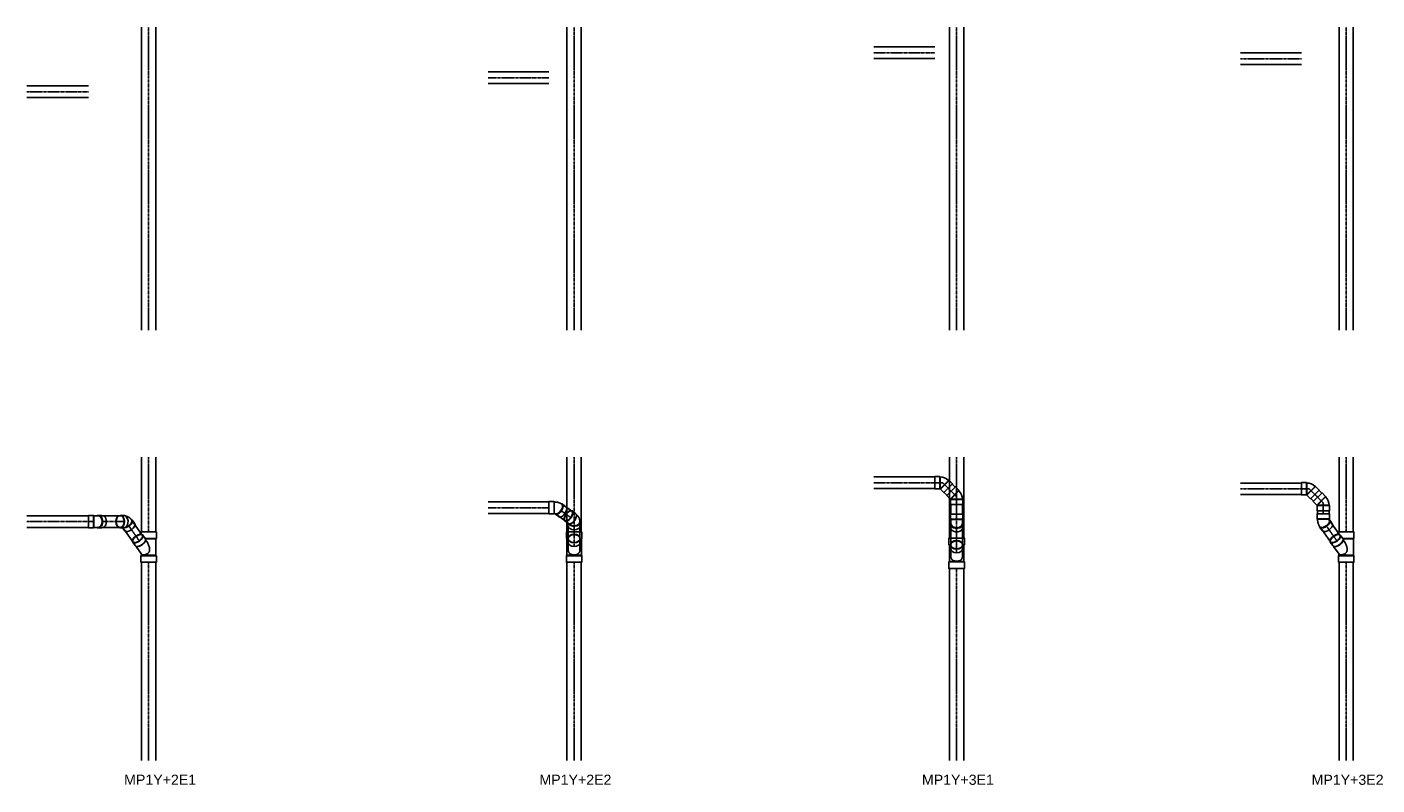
# Model space of a CAD drawing. Header units: millimetres. Extents: x -11507 to 13949, y -17121 to 9143.
# Tile 4 of 4: x 624 to 13949, y 116 to 7593. Entities that reach past the tile are written whole.
import ezdxf

# ---------------------------------------------------------------- set-up
doc = ezdxf.new("R2010")
doc.units = ezdxf.units.MM
doc.linetypes.add('CENTER2', pattern=[1.125, 0.75, -0.125, 0.125, -0.125])
doc.layers.add('Layer1', color=6, linetype='Continuous')
doc.styles.get("Standard").update_dxf_attribs({"font": 'arial.ttf'})

# ---------------------------------------------------------------- blocks, each defined once
blk = doc.blocks.new('*U2')
at = {"color": 8}
for p, q in [((0, 0), (50, 0)), ((50, 60), (50, 0)), ((54, 57), (54, -57)), ((50, 0), (50, -61))]:
    blk.add_line(p, q, dxfattribs=at)
for p, q in [((133, 60), (98, 60)), ((133, -61), (98, -61))]:
    blk.add_line(p, q)
blk.add_lwpolyline([(95, -57), (83, -57), (54, -57), (50, -61), (0, -61), (0, 60), (50, 60), (54, 57), (83, 57), (95, 57)])
for centre, start_param, end_param in [((98, 0), 9.424778, 9.76659), ((133, 0), 0, 3.141593), ((98, 0), 5.941373, 6.283185)]:
    blk.add_ellipse(centre, major_axis=(0, -60.5), ratio=0.707107, start_param=start_param, end_param=end_param)
for centre, major_axis, start_param, end_param in [((95, 0), (0, 57), 3.141593, 6.283185), ((98, 0), (0, -60.5), 6.283185, 9.424778)]:
    blk.add_ellipse(centre, major_axis=major_axis, ratio=0.707107, start_param=start_param, end_param=end_param, dxfattribs=at)
blk = doc.blocks.new('*U4')
at = {"color": 8}
for p, q in [((-19, 76), (-19, -76)), ((-15, 72), (-15, -72)), ((148, -32), (148, 72)), ((151, -35), (151, 76)), ((139, -31), (128, -22))]:
    blk.add_line(p, q, dxfattribs=at)
for p, q in [((73, -124), (-4, -69)), ((72, -110), (72, -113)), ((80, -132), (115, -157)), ((126, -34), (129, -33)), ((149, -34), (185, -59))]:
    blk.add_line(p, q)
blk.add_lwpolyline([(193, -76), (216, -76), (216, 76), (151, 76), (148, 72), (-15, 72), (-19, 76), (-84, 76), (-84, -76), (-19, -76), (-15, -72), (0, -72)])
blk.add_ellipse((115, -83), major_axis=(-34.9, -49.4), ratio=0.5, start_param=3.141593, end_param=6.283185)
blk.add_ellipse((112, -81), major_axis=(-32.9, -46.5), ratio=0.5, start_param=3.757072, end_param=5.667706, dxfattribs=at)
at = {"color": 7}
blk.add_ellipse((150, -108), major_axis=(-34.9, -49.4), ratio=0.5, dxfattribs=at)
at = {"color": 8}
blk.add_open_spline([(128, -22), (126, -22), (125, -21), (121, -18), (118, -16), (112, -12), (108, -11), (102, -7), (98, -6), (91, -3), (88, -1), (80, 1), (77, 3), (70, 5), (66, 6), (59, 8), (55, 8), (50, 9), (48, 9), (44, 9), (42, 10), (39, 10), (37, 9), (33, 9), (31, 9), (27, 8), (25, 7), (21, 6), (19, 5), (16, 3), (14, 2), (11, -1), (9, -2), (7, -5), (5, -7), (3, -10), (2, -11), (0, -15), (-1, -16), (-3, -20), (-4, -21), (-5, -25), (-6, -26), (-7, -30), (-7, -31), (-8, -35), (-9, -37), (-9, -40), (-10, -41), (-10, -44), (-10, -46), (-11, -49), (-11, -50), (-11, -53), (-11, -54), (-10, -57), (-10, -58), (-10, -60), (-9, -61), (-9, -63), (-8, -64), (-7, -66), (-7, -66), (-6, -68), (-5, -68), (-4, -69), (-4, -69), (-4, -69)], degree=3, knots=[170.879661, 170.879661, 170.879661, 170.879661, 175.230051, 175.230051, 185.939904, 185.939904, 196.649757, 196.649757, 207.35961, 207.35961, 218.069463, 218.069463, 228.779316, 228.779316, 239.489169, 239.489169, 250.199022, 250.199022, 255.553948, 255.553948, 260.908875, 260.908875, 266.774579, 266.774579, 272.640284, 272.640284, 278.505988, 278.505988, 284.371693, 284.371693, 290.237397, 290.237397, 296.103101, 296.103101, 301.968806, 301.968806, 307.83451, 307.83451, 313.349686, 313.349686, 318.864862, 318.864862, 324.380038, 324.380038, 329.895214, 329.895214, 335.41039, 335.41039, 340.925565, 340.925565, 346.440741, 346.440741, 351.955917, 351.955917, 357.471093, 357.471093, 362.986269, 362.986269, 368.501445, 368.501445, 374.016621, 374.016621, 379.531797, 379.531797, 385.046973, 385.046973, 385.5407, 385.5407, 385.5407, 385.5407], dxfattribs=at)
blk.add_open_spline([(117, -155), (118, -155), (119, -156), (122, -157), (123, -157), (126, -157), (128, -157), (131, -156), (133, -156), (137, -154), (139, -153), (145, -150), (148, -148), (154, -143), (158, -140), (164, -133), (167, -130), (173, -122), (175, -118), (180, -110), (182, -106), (185, -98), (187, -94), (188, -87), (189, -83), (189, -77), (189, -75), (188, -70), (188, -68), (187, -66), (186, -64), (184, -62), (183, -62), (181, -60), (180, -60), (177, -59), (176, -59), (173, -59), (171, -59), (168, -60), (166, -61), (162, -62), (160, -63), (154, -66), (151, -69), (144, -74), (141, -77), (135, -84), (132, -87), (126, -95), (124, -99), (119, -107), (117, -111), (114, -119), (113, -123), (111, -131), (111, -135), (111, -140), (111, -143), (112, -147), (112, -148), (114, -151), (114, -152), (116, -154), (116, -154), (117, -155)], degree=3, knots=[0, 0, 0, 0, 0.159073, 0.159073, 0.318146, 0.318146, 0.477219, 0.477219, 0.636293, 0.636293, 0.795366, 0.795366, 1.035309, 1.035309, 1.275253, 1.275253, 1.515197, 1.515197, 1.75514, 1.75514, 1.995084, 1.995084, 2.235028, 2.235028, 2.474971, 2.474971, 2.668716, 2.668716, 2.862461, 2.862461, 3.019088, 3.019088, 3.175714, 3.175714, 3.33234, 3.33234, 3.488966, 3.488966, 3.645593, 3.645593, 3.802219, 3.802219, 3.958845, 3.958845, 4.200958, 4.200958, 4.443071, 4.443071, 4.685184, 4.685184, 4.927296, 4.927296, 5.169409, 5.169409, 5.411522, 5.411522, 5.653635, 5.653635, 5.842564, 5.842564, 6.031494, 6.031494, 6.187435, 6.187435, 6.283185, 6.283185, 6.283185, 6.283185])
blk = doc.blocks.new('*U6')
for p, q in [((-88, 20), (-63, -15)), ((10, 90), (31, 60)), ((55, 60), (31, 60)), ((55, -61), (20, -61))]:
    blk.add_line(p, q)
at = {"color": 8}
blk.add_line((31, 60), (20, 60), dxfattribs=at)
for centre, major_axis, ratio, start_param, end_param in [((-39, 55), (-49.4, -34.9), 0.5, 3.141593, 6.283185), ((-14, 20), (-49.4, -34.9), 0.5, 6.283185, 6.63726), ((20, 0), (0, 60.5), 0.707107, 2.747939, 3.141593)]:
    blk.add_ellipse(centre, major_axis=major_axis, ratio=ratio, start_param=start_param, end_param=end_param)
for centre, major_axis, ratio, start_param, end_param in [((-14, 20), (-49.4, -34.9), 0.5, 3.444038, 6.283185), ((-12, 17), (46.5, 32.9), 0.5, 0.90617, 3.141593), ((20, 0), (0, 60.5), 0.707107, 0, 2.747939)]:
    blk.add_ellipse(centre, major_axis=major_axis, ratio=ratio, start_param=start_param, end_param=end_param, dxfattribs=at)
for major_axis in [(0, 60.5), (0, 57)]:
    blk.add_ellipse((55, 0), major_axis=major_axis, ratio=0.707107)
blk.add_open_spline([(-54, -21), (-59, -16)], degree=1)
blk.add_open_spline([(3, -56), (-2, -55), (-19, -49), (-35, -40), (-48, -28), (-54, -21)], degree=1, knots=[6.3977306, 6.3977306, 6.4402649, 6.5973446, 6.7544242, 6.9115038, 6.9985882, 6.9985882])
blk = doc.blocks.new('*U7')
for p, q in [((-20, 88), (15, 63)), ((-90, -10), (-55, -35))]:
    blk.add_line(p, q)
at = {"color": 8}
for p, q in [((25, -57), (25, 57)), ((28, 60), (28, -61))]:
    blk.add_line(p, q, dxfattribs=at)
blk.add_lwpolyline([(25, 57), (28, 60), (78, 60), (78, -61), (28, -61), (25, -57)])
at = {"extrusion": (0, 0, -1)}
for centre, start_param, end_param in [((-55, 39), 0.61548, 3.141593), ((-55, 39), 0, 0.61548), ((-20, 14), 0.61548, 3.398214), ((-20, 14), 5.929414, 6.898665)]:
    blk.add_ellipse(centre, major_axis=(-34.9, -49.4), ratio=0.5, start_param=start_param, end_param=end_param, dxfattribs=at)
at = {"color": 8, "extrusion": (0, 0, -1)}
blk.add_ellipse((-17, 12), major_axis=(32.9, 46.5), ratio=0.5, start_param=3.141593, end_param=6.281546, dxfattribs=at)
blk.add_open_spline([(25, 57), (22, 57), (20, 57), (18, 58), (16, 58), (16, 59), (16, 59)], degree=1, knots=[1.5707963, 1.5707963, 1.7081646, 1.8457418, 1.9846438, 2.1279237, 2.2816148, 2.3073882, 2.3073882])
blk.add_open_spline([(25, -57), (9, -56), (-7, -54), (-22, -49), (-36, -43), (-50, -34)], degree=1)
blk = doc.blocks.new('*U10')
at = {"color": 8, "extrusion": (-1.83697e-16, -1, -1.83691e-16)}
for p, q in [((-19, -76), (-19, 76)), ((-15, -72), (-15, 72)), ((100, 57), (41, 57)), ((148, 72), (148, 60)), ((151, 76), (151, 60)), ((100, -57), (41, -57)), ((148, -61), (148, -72)), ((151, -60), (151, -76))]:
    blk.add_line(p, q, dxfattribs=at)
at = {"extrusion": (-1.83697e-16, -1, -1.83691e-16)}
for p, q in [((115, 60), (150, 60)), ((115, -61), (150, -61))]:
    blk.add_line(p, q, dxfattribs=at)
blk.add_polyline3d([(151, -76, 0), (148, -72, 0), (-15, -72, 0), (-19, -76, 0), (-84, -76, 0), (-84, 76, 0), (-19, 76, 0), (-15, 72, 0), (148, 72, 0), (151, 76, 0), (216, 76, 0), (216, -76, 0)], close=True)
at = {"extrusion": (-1.83691e-16, 1.83691e-16, -1)}
blk.add_ellipse((115, 0), major_axis=(0, 60.5), ratio=0.707107, start_param=3.141593, end_param=6.283185, dxfattribs=at)
at = {"color": 7, "extrusion": (-1.83691e-16, 1.83691e-16, -1)}
blk.add_ellipse((150, 0), major_axis=(0, 60.5), ratio=0.707107, dxfattribs=at)
at = {"color": 8}
blk.add_open_spline([(41, -57), (39, -57), (37, -57), (33, -57), (31, -57), (27, -56), (25, -56), (21, -55), (19, -54), (16, -53), (14, -52), (11, -50), (9, -49), (7, -47), (5, -46), (3, -44), (2, -42), (0, -40), (-1, -38), (-3, -36), (-4, -34), (-5, -31), (-6, -29), (-7, -26), (-7, -24), (-8, -21), (-9, -19), (-9, -15), (-10, -13), (-10, -9), (-10, -7), (-11, -4), (-11, -2), (-11, 2), (-11, 4), (-10, 7), (-10, 9), (-10, 13), (-9, 15), (-9, 19), (-8, 21), (-7, 24), (-7, 26), (-6, 29), (-5, 31), (-4, 34), (-3, 36), (-1, 38), (0, 40), (2, 42), (3, 44), (5, 46), (7, 47), (9, 49), (11, 50), (14, 52), (16, 53), (19, 54), (21, 55), (25, 56), (27, 56), (31, 57), (33, 57), (37, 57), (39, 57), (41, 57)], degree=3, knots=[260.908875, 260.908875, 260.908875, 260.908875, 266.774579, 266.774579, 272.640284, 272.640284, 278.505988, 278.505988, 284.371693, 284.371693, 290.237397, 290.237397, 296.103101, 296.103101, 301.968806, 301.968806, 307.83451, 307.83451, 313.349686, 313.349686, 318.864862, 318.864862, 324.380038, 324.380038, 329.895214, 329.895214, 335.41039, 335.41039, 340.925565, 340.925565, 346.440741, 346.440741, 351.955917, 351.955917, 357.471093, 357.471093, 362.986269, 362.986269, 368.501445, 368.501445, 374.016621, 374.016621, 379.531797, 379.531797, 385.046973, 385.046973, 390.562149, 390.562149, 396.077324, 396.077324, 401.943029, 401.943029, 407.808733, 407.808733, 413.674438, 413.674438, 419.540142, 419.540142, 425.405846, 425.405846, 431.271551, 431.271551, 437.137255, 437.137255, 443.00296, 443.00296, 443.00296, 443.00296], dxfattribs=at)
blk.add_open_spline([(150, 57), (152, 57), (154, 57), (159, 55), (162, 54), (168, 51), (170, 49), (175, 44), (177, 41), (181, 34), (183, 31), (186, 23), (187, 19), (189, 11), (189, 6), (189, -2), (189, -7), (188, -15), (187, -20), (184, -28), (183, -31), (179, -38), (177, -41), (172, -47), (170, -49), (165, -53), (162, -54), (156, -56), (153, -57), (148, -57), (145, -57), (139, -55), (136, -54), (131, -50), (129, -48), (124, -43), (122, -40), (118, -33), (116, -29), (113, -22), (112, -17), (111, -9), (111, -4), (111, 4), (111, 9), (112, 17), (113, 21), (116, 29), (118, 33), (122, 40), (124, 43), (128, 48), (131, 50), (136, 54), (139, 55), (145, 57), (147, 57), (150, 57)], degree=3, knots=[0, 0, 0, 0, 0.178329, 0.178329, 0.404942, 0.404942, 0.631555, 0.631555, 0.858167, 0.858167, 1.08478, 1.08478, 1.311392, 1.311392, 1.538005, 1.538005, 1.764618, 1.764618, 1.99123, 1.99123, 2.217843, 2.217843, 2.444455, 2.444455, 2.671068, 2.671068, 2.89768, 2.89768, 3.124293, 3.124293, 3.350906, 3.350906, 3.577518, 3.577518, 3.804131, 3.804131, 4.030743, 4.030743, 4.257356, 4.257356, 4.483969, 4.483969, 4.710581, 4.710581, 4.937194, 4.937194, 5.163806, 5.163806, 5.390419, 5.390419, 5.617032, 5.617032, 5.843644, 5.843644, 6.070257, 6.070257, 6.283185, 6.283185, 6.283185, 6.283185])
blk = doc.blocks.new('*U9')
for p, q in [((-80, -15), (-105, 20)), ((19, 55), (-6, 90)), ((15, 61), (39, 61)), ((4, -60), (39, -60))]:
    blk.add_line(p, q)
at = {"color": 8}
for p, q in [((19, 31), (20, 34)), ((-57, -23), (-60, -23))]:
    blk.add_line(p, q, dxfattribs=at)
for major_axis in [(-49.4, -34.9), (-46.5, -32.9)]:
    blk.add_ellipse((-55, 55), major_axis=major_axis, ratio=0.5)
for centre, major_axis, ratio, start_param, end_param in [((-30, 20), (-49.4, -34.9), 0.5, 0.61548, 3.141593), ((39, 0), (0, 60.5), 0.707107, 3.141593, 6.283185), ((-30, 20), (-49.4, -34.9), 0.5, 0, 0.61548), ((4, 0), (0, 60.5), 0.707107, 2.747939, 3.141593)]:
    blk.add_ellipse(centre, major_axis=major_axis, ratio=ratio, start_param=start_param, end_param=end_param)
for centre, major_axis, ratio, start_param, end_param in [((-28, 17), (46.5, 32.9), 0.5, 3.757072, 5.667706), ((1, 0), (0, 57), 0.707107, 3.141593, 5.74709), ((4, 0), (0, 60.5), 0.707107, 3.141593, 5.954541)]:
    blk.add_ellipse(centre, major_axis=major_axis, ratio=ratio, start_param=start_param, end_param=end_param, dxfattribs=at)
blk.add_open_spline([(-70, -22), (-64, -28), (-51, -40), (-36, -49), (-18, -55), (1, -57)], degree=1, knots=[2.4268259, 2.4268259, 2.5132741, 2.6703538, 2.8274334, 2.984513, 3.1415927, 3.1415927])
blk = doc.blocks.new('*U11')
at = {"color": 8}
for p, q in [((23, 63), (-63, -23)), ((23, 58), (-58, -23)), ((-55, 55), (0, 0)), ((0, 0), (78, 0)), ((25, 57), (25, -57)), ((28, -61), (28, 60))]:
    blk.add_line(p, q, dxfattribs=at)
for points in [[(-58, -23), (-63, -23), (-98, 12), (-12, 98), (23, 63), (23, 58)], [(25, -57), (28, -61), (78, -61), (78, 60), (28, 60), (25, 57)]]:
    blk.add_lwpolyline(points)
for radius in [2.15, 116]:
    blk.add_arc((25, 59), radius, 225, 270)

msp = doc.modelspace()

# ---------------------------------------------------------------- linework, layer by layer
for p, q in [((1755, 7593), (1755, 4601)), ((1895, 7593), (1895, 4601)), ((5954, 7593), (5954, 4601)), ((6094, 7593), (6094, 4601)), ((9730, 7593), (9730, 4601)), ((9870, 7593), (9870, 4601)), ((13575, 7593), (13575, 4601)), ((13715, 7593), (13715, 4601)), ((9584, 7396), (8984, 7396)), ((13202, 7337), (12603, 7337)), ((9584, 7282), (8984, 7282)), ((13202, 7223), (12603, 7223)), ((5776, 7150), (5177, 7150)), ((1231, 7012), (624, 7012)), ((5776, 7036), (5177, 7036)), ((1231, 6898), (624, 6898)), ((1755, 3351), (1755, 2612)), ((1895, 3351), (1895, 2612)), ((5954, 3351), (5954, 2612)), ((6094, 3351), (6094, 2612)), ((9730, 3351), (9730, 2551)), ((9870, 3351), (9870, 2551)), ((13575, 3351), (13575, 2612)), ((13715, 3351), (13715, 2612)), ((9584, 3155), (8984, 3155)), ((13202, 3095), (12603, 3095)), ((9584, 3041), (8984, 3041)), ((13202, 2981), (12603, 2981)), ((5776, 2908), (5177, 2908)), ((1231, 2771), (624, 2771)), ((5776, 2794), (5177, 2794)), ((1231, 2657), (624, 2657)), ((1755, 2314), (1755, 359)), ((1895, 2314), (1895, 359)), ((5954, 2314), (5954, 359)), ((6094, 2314), (6094, 359)), ((13575, 2314), (13575, 359)), ((13715, 2314), (13715, 359)), ((9730, 2251), (9730, 359)), ((9870, 2251), (9870, 359))]:
    msp.add_line(p, q)
at = {"color": 9, "linetype": 'CENTER2'}
for p, q in [((1825, 7593), (1825, 4601)), ((6024, 7593), (6024, 4601)), ((9800, 7593), (9800, 4601)), ((13645, 7593), (13645, 4601)), ((9584, 7339), (8984, 7339)), ((13202, 7280), (12603, 7280)), ((5776, 7093), (5177, 7093)), ((1231, 6955), (624, 6955)), ((1825, 3351), (1825, 2612)), ((6024, 3351), (6024, 2612)), ((9800, 3351), (9800, 2551)), ((13645, 3351), (13645, 2612)), ((9584, 3098), (8984, 3098)), ((13202, 3038), (12603, 3038)), ((5776, 2851), (5177, 2851)), ((1231, 2714), (624, 2714)), ((1825, 2314), (1825, 359)), ((6024, 2314), (6024, 359)), ((13645, 2314), (13645, 359)), ((9800, 2251), (9800, 359))]:
    msp.add_line(p, q, dxfattribs=at)
at = {"layer": 'Layer1'}
for p, q in [((9785, 3055), (9757, 3083)), ((9704, 2975), (9677, 3002)), ((13323, 2915), (13295, 2943)), ((13403, 2996), (13376, 3023)), ((5928, 2869), (6025, 2800)), ((9743, 2882), (9743, 2789)), ((9857, 2882), (9857, 2789)), ((13361, 2822), (13361, 2791)), ((13475, 2822), (13475, 2791)), ((1364, 2771), (1584, 2771)), ((1779, 2558), (1677, 2702)), ((5862, 2776), (5960, 2707)), ((5967, 2673), (5967, 2469)), ((6081, 2673), (6081, 2469)), ((13599, 2558), (13497, 2702)), ((1364, 2657), (1584, 2657)), ((1686, 2492), (1584, 2636)), ((9743, 2654), (9743, 2407)), ((9857, 2654), (9857, 2407)), ((13506, 2492), (13404, 2636))]:
    msp.add_line(p, q, dxfattribs=at)
at = {"layer": 'Layer1', "color": 9, "linetype": 'CENTER2'}
for p, q in [((9745, 3015), (9717, 3043)), ((13363, 2955), (13336, 2983)), ((5895, 2823), (5993, 2753)), ((9800, 2882), (9800, 2789)), ((13418, 2822), (13418, 2791)), ((1364, 2714), (1584, 2714)), ((1732, 2525), (1631, 2669)), ((6024, 2673), (6024, 2469)), ((13552, 2525), (13451, 2669)), ((9800, 2654), (9800, 2407))]:
    msp.add_line(p, q, dxfattribs=at)

# ---------------------------------------------------------------- block references
for name, p, rotation in [('*U11', (9662, 3098), 180), ('*U11', (13280, 3038), 180), ('*U7', (5854, 2851), 180), ('*U6', (1599, 2714), 180), ('*U2', (9800, 2789), 270)]:
    msp.add_blockref(name, p, dxfattribs=dict(rotation=rotation))
at = {"xscale": -1}
for name, p, rotation in [('*U11', (9800, 2960), 90), ('*U11', (13418, 2900), 90), ('*U9', (6024, 2715), 89.99999999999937), ('*U7', (13419, 2713), 270.3922905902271)]:
    msp.add_blockref(name, p, dxfattribs=dict(at, rotation=rotation))
msp.add_blockref('*U2', (1231, 2714))
at = {"yscale": -1, "rotation": 90}
for name, p in [('*U4', (1825, 2397)), ('*U10', (6024, 2397)), ('*U10', (9800, 2335)), ('*U4', (13645, 2397))]:
    msp.add_blockref(name, p, dxfattribs=at)

# ---------------------------------------------------------------- texts
at = {"char_height": 100, "attachment_point": 1}
for s, insert in [('MP1Y+2E1', (1583, 218)), ('MP1Y+2E2', (5682, 218)), ('MP1Y+3E1', (9457, 218)), ('MP1Y+3E2', (13303, 218))]:
    msp.add_mtext_dynamic_manual_height_columns(s, width=783.6, gutter_width=12.5, heights=[0], dxfattribs=dict(at, insert=insert))

doc.saveas('drawing.dxf')
